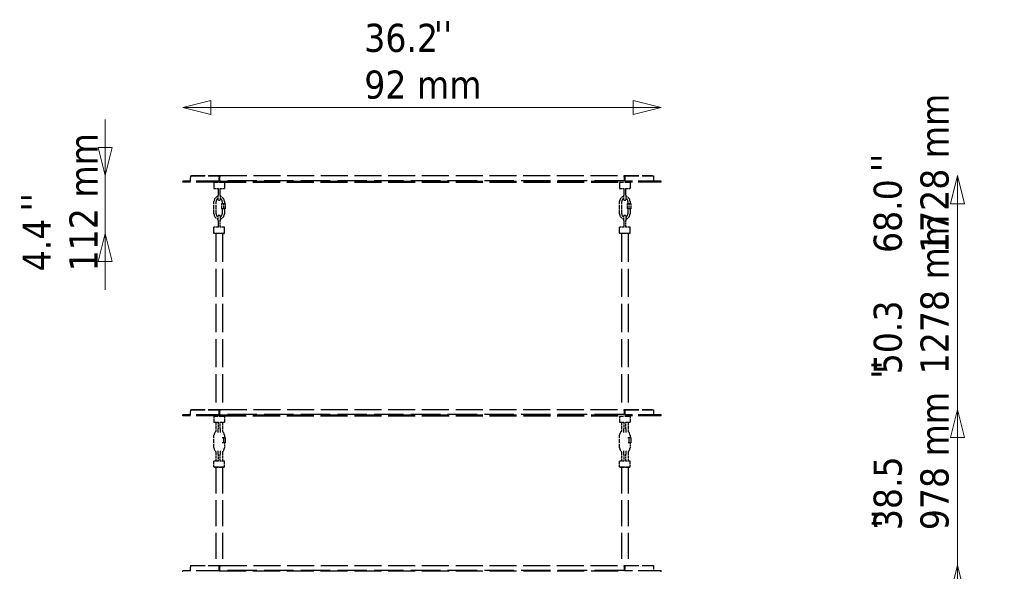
# Model space of a CAD drawing. Header units: millimetres. Extents: x 578 to 4821, y 202 to 3627.
# Tile 3 of 4: x 622 to 2515, y 2566 to 3627. Entities that reach past the tile are written whole.
import ezdxf

# ---------------------------------------------------------------- set-up
doc = ezdxf.new("R2010")
doc.units = ezdxf.units.MM
doc.header["$LTSCALE"] = 18
doc.linetypes.add('DASHED', pattern=[0.2068, 0.1655, -0.0413])
for name, color, linetype, lineweight in [('Symbol (ISO)', 7, 'Continuous', 50), ('Widoczne (ISO)', 7, 'Continuous', 50), ('Wymiar (ISO)', 7, 'Continuous', 18)]:
    doc.layers.add(name, color=color, linetype=linetype, lineweight=lineweight)
doc.styles.add('Tekst notatki (ISO)', font='tahoma.ttf')
doc.dimstyles.new('Domyślne (ISO)', dxfattribs={"dimscale": 18, "dimtxt": 3, "dimasz": 3, "dimexe": 3.175, "dimexo": 0, "dimgap": 0.762, "dimtad": 1, "dimdec": 1, "dimlfac": 0.03937, "dimrnd": 1e-08, "dimzin": 0, "dimdsep": 46, "dimtxsty": 'Tekst notatki (ISO)', "dimblk": 'Filled-1', "dimcen": 0.09, "dimdle": 10, "dimse1": 1, "dimse2": 1, "dimclrd": 256, "dimclre": 256, "dimclrt": 256, "dimadec": 0, "dimazin": 0, "dimtfac": 0.666667, "dimtmove": 0, "dimatfit": 3, "dimfxl": 1, "dimtolj": 1, "dimlwd": 15, "dimlwe": 15, "dimarcsym": 0})

# ---------------------------------------------------------------- blocks, each defined once
blk = doc.blocks.new('Filled-1')
at = {"color": 0}
for p, q in [((0, 0), (-1, 0.25)), ((-1, 0.25), (-1, -0.25)), ((-1, 0), (0, 0)), ((-1, -0.25), (0, 0))]:
    blk.add_line(p, q, dxfattribs=at)
at = {"color": 0, "flags": 128}
blk.add_lwpolyline([(-1, -0.25), (0, 0), (-1, 0.25), (-1, -0.25)], dxfattribs=at)
at = {"color": 0}
blk.add_solid([(-1, -0.25), (0, 0), (-1, 0.25), (-1, -0.25)], dxfattribs=at)
blk = doc.blocks.new('*D10')
at = {"layer": 'Defpoints', "color": 0, "transparency": 16777216}
for p in [(1784.7, 2577.1), (2425.6, 2577.1), (2029.6, 1599.1)]:
    blk.add_point(p, dxfattribs=at)
at = {"layer": 'Wymiar (ISO)', "lineweight": 15, "transparency": 16777216}
for p, q in [((2425.6, 2577.1), (2425.6, 2921.1)), ((2425.6, 1653.1), (2425.6, 2523.1))]:
    blk.add_line(p, q, dxfattribs=at)
at = {"layer": 'Wymiar (ISO)', "lineweight": 15, "transparency": 16777216, "xscale": 54, "yscale": 54, "zscale": 54}
for p, rotation in [((2425.6, 2577.1), 90), ((2425.6, 1599.1), 270)]:
    blk.add_blockref('Filled-1', p, dxfattribs=dict(at, rotation=rotation))
at = {"layer": 'Wymiar (ISO)', "lineweight": 18, "transparency": 16777216, "insert": (2264.2, 2644.9), "char_height": 54, "attachment_point": 1, "rotation": 90, "style": 'Tekst notatki (ISO)'}
blk.add_mtext('\\A1;38.5\\P978 mm', dxfattribs=at)
blk = doc.blocks.new('*D11')
at = {"layer": 'Defpoints', "color": 0, "transparency": 16777216}
for p in [(1784.7, 2877.1), (2425.6, 2877.1), (2029.6, 1599.1)]:
    blk.add_point(p, dxfattribs=at)
at = {"layer": 'Wymiar (ISO)', "lineweight": 15, "transparency": 16777216}
for p, q in [((2425.6, 2877.1), (2425.6, 3255.9)), ((2425.6, 1653.1), (2425.6, 2823.1))]:
    blk.add_line(p, q, dxfattribs=at)
at = {"layer": 'Wymiar (ISO)', "lineweight": 15, "transparency": 16777216, "xscale": 54, "yscale": 54, "zscale": 54}
for p, rotation in [((2425.6, 2877.1), 90), ((2425.6, 1599.1), 270)]:
    blk.add_blockref('Filled-1', p, dxfattribs=dict(at, rotation=rotation))
at = {"layer": 'Wymiar (ISO)', "lineweight": 18, "transparency": 16777216, "insert": (2264.3, 2944.9), "char_height": 54, "attachment_point": 1, "rotation": 90, "style": 'Tekst notatki (ISO)'}
blk.add_mtext('\\A1;50.3\\P1278 mm', dxfattribs=at)
blk = doc.blocks.new('*D12')
at = {"layer": 'Defpoints', "color": 0, "transparency": 16777216}
for p in [(1784.7, 3327.1), (2425.6, 3327.1), (2029.6, 1599.1)]:
    blk.add_point(p, dxfattribs=at)
at = {"layer": 'Wymiar (ISO)', "lineweight": 15, "transparency": 16777216}
blk.add_line((2425.6, 1653.1), (2425.6, 3273.1), dxfattribs=at)
at = {"layer": 'Wymiar (ISO)', "lineweight": 15, "transparency": 16777216, "xscale": 54, "yscale": 54, "zscale": 54}
for p, rotation in [((2425.6, 3327.1), 90), ((2425.6, 1599.1), 270)]:
    blk.add_blockref('Filled-1', p, dxfattribs=dict(at, rotation=rotation))
at = {"layer": 'Wymiar (ISO)', "lineweight": 18, "transparency": 16777216, "insert": (2264.2, 3178.3), "char_height": 54, "attachment_point": 1, "rotation": 90, "style": 'Tekst notatki (ISO)'}
blk.add_mtext('\\A1;68.0\\P1728 mm', dxfattribs=at)
blk = doc.blocks.new('*D14')
at = {"layer": 'Defpoints', "color": 0, "transparency": 16777216}
for p in [(935.7, 3458.3), (935.7, 3316.6), (1855.7, 3314.6)]:
    blk.add_point(p, dxfattribs=at)
at = {"layer": 'Wymiar (ISO)', "lineweight": 15, "transparency": 16777216}
blk.add_line((1801.7, 3458.3), (989.7, 3458.3), dxfattribs=at)
at = {"layer": 'Wymiar (ISO)', "lineweight": 15, "transparency": 16777216, "xscale": 54, "yscale": 54, "zscale": 54, "rotation": 180}
blk.add_blockref('Filled-1', (935.7, 3458.3), dxfattribs=at)
at = {"layer": 'Wymiar (ISO)', "lineweight": 15, "transparency": 16777216, "xscale": 54, "yscale": 54, "zscale": 54}
blk.add_blockref('Filled-1', (1855.7, 3458.3), dxfattribs=at)
at = {"layer": 'Wymiar (ISO)', "lineweight": 18, "transparency": 16777216, "insert": (1284.7, 3619.3), "char_height": 54, "attachment_point": 1, "style": 'Tekst notatki (ISO)'}
blk.add_mtext('\\A1;36.2\\P92 mm', dxfattribs=at)
blk = doc.blocks.new('*D15')
at = {"layer": 'Defpoints', "color": 0, "transparency": 16777216}
for p in [(786.6, 3327.1), (1006.7, 3327.1), (996.7, 3215.6)]:
    blk.add_point(p, dxfattribs=at)
at = {"layer": 'Wymiar (ISO)', "lineweight": 15, "transparency": 16777216}
for p, q in [((786.6, 3381.1), (786.6, 3435.1)), ((786.6, 3215.6), (786.6, 3327.1)), ((786.6, 3161.6), (786.6, 3107.6))]:
    blk.add_line(p, q, dxfattribs=at)
at = {"layer": 'Wymiar (ISO)', "lineweight": 15, "transparency": 16777216, "xscale": 54, "yscale": 54, "zscale": 54}
for p, rotation in [((786.6, 3327.1), 270), ((786.6, 3215.6), 90)]:
    blk.add_blockref('Filled-1', p, dxfattribs=dict(at, rotation=rotation))
at = {"layer": 'Wymiar (ISO)', "lineweight": 18, "transparency": 16777216, "insert": (627.7, 3143), "char_height": 54, "attachment_point": 1, "rotation": 90, "style": 'Tekst notatki (ISO)'}
blk.add_mtext('\\A1;4.4\\P112 mm', dxfattribs=at)

msp = doc.modelspace()

# ---------------------------------------------------------------- linework, layer by layer
at = {"layer": 'Widoczne (ISO)', "linetype": 'DASHED', "lineweight": 25, "ltscale": 14.769469}
for p, q in [((1005.71, 3316.65), (935.71, 3316.65)), ((1005.71, 3314.65), (935.71, 3314.65)), ((1855.71, 3316.65), (1785.71, 3316.65)), ((1855.71, 3314.65), (1785.71, 3314.65)), ((1005.71, 2866.65), (935.71, 2866.65)), ((1005.71, 2864.65), (935.71, 2864.65)), ((1855.71, 2866.65), (1785.71, 2866.65)), ((1855.71, 2864.65), (1785.71, 2864.65)), ((1005.71, 2566.65), (935.71, 2566.65)), ((1855.71, 2566.65), (1785.71, 2566.65))]:
    msp.add_line(p, q, dxfattribs=at)
at = {"layer": 'Widoczne (ISO)', "linetype": 'DASHED', "lineweight": 25, "ltscale": 0.211431}
for p, q in [((935.71, 3314.65), (935.71, 3316.65)), ((1855.71, 3314.65), (1855.71, 3316.65)), ((935.71, 2864.65), (935.71, 2866.65)), ((1855.71, 2864.65), (1855.71, 2866.65)), ((935.71, 2564.65), (935.71, 2566.65)), ((1855.71, 2564.65), (1855.71, 2566.65))]:
    msp.add_line(p, q, dxfattribs=at)
at = {"layer": 'Widoczne (ISO)', "linetype": 'DASHED', "lineweight": 25, "ltscale": 9.137366}
for p, q in [((950.71, 3326.65), (1005.71, 3326.65)), ((1785.71, 3326.65), (1840.71, 3326.65)), ((950.71, 2876.65), (1005.71, 2876.65)), ((1785.71, 2876.65), (1840.71, 2876.65)), ((950.71, 2576.65), (1005.71, 2576.65)), ((1785.71, 2576.65), (1840.71, 2576.65))]:
    msp.add_line(p, q, dxfattribs=at)
at = {"layer": 'Widoczne (ISO)', "linetype": 'DASHED', "lineweight": 25, "ltscale": 0.317196}
for p, q in [((950.71, 3326.65), (950.71, 3323.65)), ((950.71, 2876.65), (950.71, 2873.65)), ((950.71, 2576.65), (950.71, 2573.65))]:
    msp.add_line(p, q, dxfattribs=at)
at = {"layer": 'Widoczne (ISO)', "linetype": 'DASHED', "lineweight": 25, "ltscale": 0.713816}
for p, q in [((950.71, 3316.65), (950.71, 3323.4)), ((950.71, 2866.65), (950.71, 2873.4)), ((950.71, 2566.65), (950.71, 2573.4))]:
    msp.add_line(p, q, dxfattribs=at)
at = {"layer": 'Widoczne (ISO)', "linetype": 'DASHED', "lineweight": 25, "ltscale": 8.834781}
for p, q in [((952.21, 3327.15), (1005.21, 3327.15)), ((1786.21, 3327.15), (1839.21, 3327.15)), ((952.21, 2877.15), (1005.21, 2877.15)), ((1786.21, 2877.15), (1839.21, 2877.15)), ((952.21, 2577.15), (1005.21, 2577.15)), ((1786.21, 2577.15), (1839.21, 2577.15))]:
    msp.add_line(p, q, dxfattribs=at)
at = {"layer": 'Widoczne (ISO)', "linetype": 'DASHED', "lineweight": 25, "ltscale": 0.052783}
for p, q in [((952.21, 3326.65), (952.21, 3327.15)), ((1005.71, 3326.65), (1005.71, 3327.15)), ((1022.1, 3317.15), (1022.1, 3316.65)), ((1058.54, 3316.65), (1058.54, 3317.15)), ((1732.88, 3317.15), (1732.88, 3316.65)), ((1744.26, 3316.65), (1744.26, 3317.15)), ((1744.97, 3317.15), (1744.97, 3316.65)), ((1769.32, 3316.65), (1769.32, 3317.15)), ((1785.71, 3327.15), (1785.71, 3326.65)), ((1839.21, 3326.65), (1839.21, 3327.15)), ((952.21, 2876.65), (952.21, 2877.15)), ((1005.71, 2876.65), (1005.71, 2877.15)), ((1022.1, 2867.15), (1022.1, 2866.65)), ((1058.54, 2866.65), (1058.54, 2867.15)), ((1732.88, 2867.15), (1732.88, 2866.65)), ((1744.26, 2866.65), (1744.26, 2867.15)), ((1744.97, 2867.15), (1744.97, 2866.65)), ((1769.32, 2866.65), (1769.32, 2867.15)), ((1785.71, 2877.15), (1785.71, 2876.65)), ((1839.21, 2876.65), (1839.21, 2877.15)), ((952.21, 2576.65), (952.21, 2577.15)), ((1005.71, 2576.65), (1005.71, 2577.15)), ((1785.71, 2577.15), (1785.71, 2576.65)), ((1839.21, 2576.65), (1839.21, 2577.15)), ((1022.1, 2567.15), (1022.1, 2566.65)), ((1058.54, 2566.65), (1058.54, 2567.15)), ((1732.88, 2567.15), (1732.88, 2566.65)), ((1744.26, 2566.65), (1744.26, 2567.15)), ((1744.97, 2567.15), (1744.97, 2566.65)), ((1769.32, 2566.65), (1769.32, 2567.15))]:
    msp.add_line(p, q, dxfattribs=at)
at = {"layer": 'Widoczne (ISO)', "linetype": 'DASHED', "lineweight": 25, "ltscale": 0.149475}
for p, q in [((996.71, 3314.65), (995.71, 3313.65)), ((1014.71, 3314.65), (1015.71, 3313.65)), ((1776.71, 3314.65), (1775.71, 3313.65)), ((1794.71, 3314.65), (1795.71, 3313.65)), ((996.71, 3215.65), (995.71, 3216.65)), ((1014.71, 3215.65), (1015.71, 3216.65)), ((1776.71, 3215.65), (1775.71, 3216.65)), ((1794.71, 3215.65), (1795.71, 3216.65)), ((996.71, 2864.65), (995.71, 2863.65)), ((1014.71, 2864.65), (1015.71, 2863.65)), ((1776.71, 2864.65), (1775.71, 2863.65)), ((1794.71, 2864.65), (1795.71, 2863.65)), ((996.71, 2765.65), (995.71, 2766.65)), ((1014.71, 2765.65), (1015.71, 2766.65)), ((1776.71, 2765.65), (1775.71, 2766.65)), ((1794.71, 2765.65), (1795.71, 2766.65))]:
    msp.add_line(p, q, dxfattribs=at)
at = {"layer": 'Widoczne (ISO)', "linetype": 'DASHED', "lineweight": 25, "ltscale": 3.322615}
for p, q in [((1015.71, 3313.65), (995.71, 3313.65)), ((1795.71, 3313.65), (1775.71, 3313.65)), ((995.71, 3216.65), (1015.71, 3216.65)), ((1775.71, 3216.65), (1795.71, 3216.65)), ((1015.71, 2863.65), (995.71, 2863.65)), ((1795.71, 2863.65), (1775.71, 2863.65)), ((995.71, 2766.65), (1015.71, 2766.65)), ((1775.71, 2766.65), (1795.71, 2766.65))]:
    msp.add_line(p, q, dxfattribs=at)
at = {"layer": 'Widoczne (ISO)', "linetype": 'DASHED', "lineweight": 25, "ltscale": 1.163318}
for p, q in [((995.71, 3313.65), (995.71, 3302.65)), ((1015.71, 3313.65), (1015.71, 3302.65)), ((1775.71, 3313.65), (1775.71, 3302.65)), ((1795.71, 3313.65), (1795.71, 3302.65)), ((995.71, 3216.65), (995.71, 3227.65)), ((1015.71, 3216.65), (1015.71, 3227.65)), ((1775.71, 3216.65), (1775.71, 3227.65)), ((1795.71, 3216.65), (1795.71, 3227.65)), ((995.71, 2863.65), (995.71, 2852.65)), ((1015.71, 2863.65), (1015.71, 2852.65)), ((1775.71, 2863.65), (1775.71, 2852.65)), ((1795.71, 2863.65), (1795.71, 2852.65)), ((995.71, 2766.65), (995.71, 2777.65)), ((1015.71, 2766.65), (1015.71, 2777.65)), ((1775.71, 2766.65), (1775.71, 2777.65)), ((1795.71, 2766.65), (1795.71, 2777.65))]:
    msp.add_line(p, q, dxfattribs=at)
at = {"layer": 'Widoczne (ISO)', "linetype": 'DASHED', "lineweight": 25, "ltscale": 0.083467}
for p, q in [((1005.21, 3327.15), (1005.71, 3327.15)), ((1785.71, 3327.15), (1786.21, 3327.15)), ((1005.21, 2877.15), (1005.71, 2877.15)), ((1785.71, 2877.15), (1786.21, 2877.15)), ((1005.21, 2577.15), (1005.71, 2577.15)), ((1785.71, 2577.15), (1786.21, 2577.15))]:
    msp.add_line(p, q, dxfattribs=at)
at = {"layer": 'Widoczne (ISO)', "linetype": 'DASHED', "lineweight": 25, "ltscale": 0.166036}
for p, q in [((1005.71, 3327.15), (1006.71, 3327.15)), ((1006.71, 3325.65), (1005.71, 3325.65)), ((1784.71, 3327.15), (1785.71, 3327.15)), ((1785.71, 3325.65), (1784.71, 3325.65)), ((1005.71, 2877.15), (1006.71, 2877.15)), ((1006.71, 2875.65), (1005.71, 2875.65)), ((1784.71, 2877.15), (1785.71, 2877.15)), ((1785.71, 2875.65), (1784.71, 2875.65)), ((1005.71, 2577.15), (1006.71, 2577.15)), ((1006.71, 2575.65), (1005.71, 2575.65)), ((1784.71, 2577.15), (1785.71, 2577.15)), ((1785.71, 2575.65), (1784.71, 2575.65))]:
    msp.add_line(p, q, dxfattribs=at)
at = {"layer": 'Widoczne (ISO)', "linetype": 'DASHED', "lineweight": 25, "ltscale": 1.057553}
for p, q in [((1005.71, 3316.65), (1005.71, 3326.65)), ((1785.71, 3326.65), (1785.71, 3316.65)), ((1840.71, 3326.65), (1840.71, 3316.65)), ((1010.21, 3273.15), (1010.21, 3263.15)), ((1013.71, 3273.15), (1013.71, 3263.15)), ((1017.21, 3273.15), (1017.21, 3263.15)), ((1790.21, 3273.15), (1790.21, 3263.15)), ((1793.71, 3273.15), (1793.71, 3263.15)), ((1797.21, 3273.15), (1797.21, 3263.15)), ((1005.71, 2866.65), (1005.71, 2876.65)), ((1785.71, 2876.65), (1785.71, 2866.65)), ((1840.71, 2876.65), (1840.71, 2866.65)), ((1013.71, 2823.15), (1013.71, 2813.15)), ((1017.21, 2823.15), (1017.21, 2813.15)), ((1793.71, 2823.15), (1793.71, 2813.15)), ((1797.21, 2823.15), (1797.21, 2813.15)), ((1005.71, 2566.65), (1005.71, 2576.65)), ((1785.71, 2576.65), (1785.71, 2566.65)), ((1840.71, 2576.65), (1840.71, 2566.65))]:
    msp.add_line(p, q, dxfattribs=at)
at = {"layer": 'Widoczne (ISO)', "linetype": 'DASHED', "lineweight": 25, "ltscale": 0.105665}
for p, q in [((1005.71, 3325.15), (1006.71, 3325.15)), ((1784.71, 3325.15), (1785.71, 3325.15)), ((1005.71, 2875.15), (1006.71, 2875.15)), ((1784.71, 2875.15), (1785.71, 2875.15)), ((1005.71, 2575.15), (1006.71, 2575.15)), ((1784.71, 2575.15), (1785.71, 2575.15))]:
    msp.add_line(p, q, dxfattribs=at)
at = {"layer": 'Widoczne (ISO)', "linetype": 'DASHED', "lineweight": 25, "ltscale": 17.461853}
for p, q in [((1005.71, 3316.65), (1785.71, 3316.65)), ((1005.71, 3314.65), (1785.71, 3314.65)), ((1005.71, 2866.65), (1785.71, 2866.65)), ((1005.71, 2864.65), (1785.71, 2864.65)), ((1005.71, 2566.65), (1785.71, 2566.65))]:
    msp.add_line(p, q, dxfattribs=at)
at = {"layer": 'Widoczne (ISO)', "linetype": 'DASHED', "lineweight": 25, "ltscale": 17.417078}
for p, q in [((1006.71, 3327.15), (1784.71, 3327.15)), ((1006.71, 2877.15), (1784.71, 2877.15)), ((1006.71, 2577.15), (1784.71, 2577.15))]:
    msp.add_line(p, q, dxfattribs=at)
at = {"layer": 'Widoczne (ISO)', "linetype": 'DASHED', "lineweight": 25, "ltscale": 0.415239}
for p, q in [((1006.71, 3327.15), (1006.71, 3324.65)), ((1784.71, 3324.65), (1784.71, 3327.15)), ((1006.71, 2877.15), (1006.71, 2874.65)), ((1784.71, 2874.65), (1784.71, 2877.15)), ((1006.71, 2577.15), (1006.71, 2574.65)), ((1784.71, 2574.65), (1784.71, 2577.15))]:
    msp.add_line(p, q, dxfattribs=at)
at = {"layer": 'Widoczne (ISO)', "linetype": 'DASHED', "lineweight": 25, "ltscale": 0.687375}
for p, q in [((1006.71, 3318.15), (1006.71, 3324.65)), ((1784.71, 3324.65), (1784.71, 3318.15)), ((1006.71, 2868.15), (1006.71, 2874.65)), ((1784.71, 2874.65), (1784.71, 2868.15)), ((1006.71, 2568.15), (1006.71, 2574.65)), ((1784.71, 2574.65), (1784.71, 2568.15))]:
    msp.add_line(p, q, dxfattribs=at)
at = {"layer": 'Widoczne (ISO)', "linetype": 'DASHED', "lineweight": 25, "ltscale": 18.951605}
for p, q in [((1783.71, 3317.15), (1007.71, 3317.15)), ((1783.71, 2867.15), (1007.71, 2867.15)), ((1783.71, 2567.15), (1007.71, 2567.15))]:
    msp.add_line(p, q, dxfattribs=at)
at = {"layer": 'Widoczne (ISO)', "linetype": 'DASHED', "lineweight": 25, "ltscale": 1.493558}
for p, q in [((995.71, 3302.65), (1004.13, 3302.65)), ((1007.29, 3302.65), (1015.71, 3302.65)), ((1775.71, 3302.65), (1784.13, 3302.65)), ((1787.29, 3302.65), (1795.71, 3302.65)), ((1004.13, 3227.65), (995.71, 3227.65)), ((1015.71, 3227.65), (1007.29, 3227.65)), ((1784.13, 3227.65), (1775.71, 3227.65)), ((1795.71, 3227.65), (1787.29, 3227.65)), ((995.71, 2852.65), (1004.13, 2852.65)), ((1007.29, 2852.65), (1015.71, 2852.65)), ((1775.71, 2852.65), (1784.13, 2852.65)), ((1787.29, 2852.65), (1795.71, 2852.65)), ((1004.13, 2777.65), (995.71, 2777.65)), ((1015.71, 2777.65), (1007.29, 2777.65)), ((1784.13, 2777.65), (1775.71, 2777.65)), ((1795.71, 2777.65), (1787.29, 2777.65))]:
    msp.add_line(p, q, dxfattribs=at)
at = {"layer": 'Widoczne (ISO)', "linetype": 'DASHED', "lineweight": 25, "ltscale": 1.374849}
for p, q in [((1003.71, 3302.65), (1003.71, 3289.65)), ((1007.71, 3289.65), (1007.71, 3302.65)), ((1783.71, 3302.65), (1783.71, 3289.65)), ((1787.71, 3289.65), (1787.71, 3302.65)), ((1003.71, 3240.65), (1003.71, 3227.65)), ((1007.71, 3227.65), (1007.71, 3240.65)), ((1783.71, 3240.65), (1783.71, 3227.65)), ((1787.71, 3227.65), (1787.71, 3240.65)), ((1003.71, 2852.65), (1003.71, 2839.65)), ((1007.71, 2839.65), (1007.71, 2852.65)), ((1783.71, 2852.65), (1783.71, 2839.65)), ((1787.71, 2839.65), (1787.71, 2852.65)), ((1003.71, 2790.65), (1003.71, 2777.65)), ((1007.71, 2777.65), (1007.71, 2790.65)), ((1783.71, 2790.65), (1783.71, 2777.65)), ((1787.71, 2777.65), (1787.71, 2790.65))]:
    msp.add_line(p, q, dxfattribs=at)
at = {"layer": 'Widoczne (ISO)', "linetype": 'DASHED', "lineweight": 25, "ltscale": 2.538267}
for p, q in [((995.71, 3253.4), (995.71, 3277.4)), ((999.71, 3253.4), (999.71, 3277.4)), ((1775.71, 3253.4), (1775.71, 3277.4)), ((1779.71, 3253.4), (1779.71, 3277.4)), ((995.71, 2803.4), (995.71, 2827.4)), ((1775.71, 2803.4), (1775.71, 2827.4))]:
    msp.add_line(p, q, dxfattribs=at)
at = {"layer": 'Widoczne (ISO)', "linetype": 'DASHED', "lineweight": 25, "ltscale": 1.558392}
for p, q in [((1003.71, 3280.27), (1003.71, 3289.65)), ((1007.71, 3289.65), (1007.71, 3280.27)), ((1783.71, 3280.27), (1783.71, 3289.65)), ((1787.71, 3289.65), (1787.71, 3280.27)), ((1003.71, 3240.65), (1003.71, 3250.03)), ((1007.71, 3250.03), (1007.71, 3240.65)), ((1783.71, 3240.65), (1783.71, 3250.03)), ((1787.71, 3250.03), (1787.71, 3240.65))]:
    msp.add_line(p, q, dxfattribs=at)
at = {"layer": 'Widoczne (ISO)', "linetype": 'DASHED', "lineweight": 25, "ltscale": 0.449403}
for p, q in [((1011.71, 3277.4), (1011.71, 3273.15)), ((1015.71, 3277.4), (1015.71, 3273.15)), ((1791.71, 3277.4), (1791.71, 3273.15)), ((1795.71, 3277.4), (1795.71, 3273.15)), ((1015.71, 2827.4), (1015.71, 2823.15)), ((1795.71, 2827.4), (1795.71, 2823.15))]:
    msp.add_line(p, q, dxfattribs=at)
at = {"layer": 'Widoczne (ISO)', "linetype": 'DASHED', "lineweight": 25, "ltscale": 0.427345}
for p, q in [((1010.21, 3273.15), (1013.71, 3273.15)), ((1013.71, 3263.15), (1010.21, 3263.15)), ((1013.71, 3273.15), (1017.21, 3273.15)), ((1017.21, 3263.15), (1013.71, 3263.15)), ((1790.21, 3273.15), (1793.71, 3273.15)), ((1793.71, 3263.15), (1790.21, 3263.15)), ((1793.71, 3273.15), (1797.21, 3273.15)), ((1797.21, 3263.15), (1793.71, 3263.15)), ((1013.71, 2823.15), (1017.21, 2823.15)), ((1793.71, 2823.15), (1797.21, 2823.15)), ((1017.21, 2813.15), (1013.71, 2813.15)), ((1797.21, 2813.15), (1793.71, 2813.15))]:
    msp.add_line(p, q, dxfattribs=at)
at = {"layer": 'Widoczne (ISO)', "linetype": 'DASHED', "lineweight": 25, "ltscale": 1.031112}
for p, q in [((1011.71, 3263.15), (1011.71, 3253.4)), ((1015.71, 3263.15), (1015.71, 3253.4)), ((1791.71, 3263.15), (1791.71, 3253.4)), ((1795.71, 3263.15), (1795.71, 3253.4)), ((1015.71, 2813.15), (1015.71, 2803.4)), ((1795.71, 2813.15), (1795.71, 2803.4))]:
    msp.add_line(p, q, dxfattribs=at)
at = {"layer": 'Widoczne (ISO)', "linetype": 'DASHED', "lineweight": 25, "ltscale": 2.990344}
for p, q in [((1014.71, 3215.65), (996.71, 3215.65)), ((1794.71, 3215.65), (1776.71, 3215.65)), ((1014.71, 2765.65), (996.71, 2765.65)), ((1794.71, 2765.65), (1776.71, 2765.65))]:
    msp.add_line(p, q, dxfattribs=at)
at = {"layer": 'Widoczne (ISO)', "linetype": 'DASHED', "lineweight": 25, "ltscale": 18.187191}
for p, q in [((999.21, 3215.65), (999.21, 2877.15)), ((1012.21, 3215.65), (1012.21, 2877.15)), ((1779.21, 3215.65), (1779.21, 2877.15)), ((1792.21, 3215.65), (1792.21, 2877.15))]:
    msp.add_line(p, q, dxfattribs=at)
at = {"layer": 'Widoczne (ISO)', "linetype": 'DASHED', "lineweight": 25, "ltscale": 1.866727}
for p, q in [((999.21, 2852.65), (999.21, 2835)), ((1012.21, 2852.65), (1012.21, 2835)), ((1779.21, 2852.65), (1779.21, 2835)), ((1792.21, 2852.65), (1792.21, 2835))]:
    msp.add_line(p, q, dxfattribs=at)
at = {"layer": 'Widoczne (ISO)', "linetype": 'DASHED', "lineweight": 25, "ltscale": 0.844161}
for p, q in [((1003.71, 2832.6), (1003.71, 2839.65)), ((1007.71, 2839.65), (1007.71, 2832.6)), ((1783.71, 2832.6), (1783.71, 2839.65)), ((1787.71, 2839.65), (1787.71, 2832.6)), ((1003.71, 2790.65), (1003.71, 2797.7)), ((1007.71, 2797.7), (1007.71, 2790.65)), ((1783.71, 2790.65), (1783.71, 2797.7)), ((1787.71, 2797.7), (1787.71, 2790.65))]:
    msp.add_line(p, q, dxfattribs=at)
at = {"layer": 'Widoczne (ISO)', "linetype": 'DASHED', "lineweight": 25, "ltscale": 0.260949}
for p, q in [((1011.57, 2823.15), (1013.71, 2823.15)), ((1791.57, 2823.15), (1793.71, 2823.15)), ((1013.71, 2813.15), (1011.57, 2813.15)), ((1793.71, 2813.15), (1791.57, 2813.15))]:
    msp.add_line(p, q, dxfattribs=at)
at = {"layer": 'Widoczne (ISO)', "linetype": 'DASHED', "lineweight": 25, "ltscale": 1.91961}
for p, q in [((999.21, 2795.8), (999.21, 2777.65)), ((1012.21, 2795.8), (1012.21, 2777.65)), ((1779.21, 2795.8), (1779.21, 2777.65)), ((1792.21, 2795.8), (1792.21, 2777.65))]:
    msp.add_line(p, q, dxfattribs=at)
at = {"layer": 'Widoczne (ISO)', "linetype": 'DASHED', "lineweight": 25, "ltscale": 16.879791}
for p, q in [((999.21, 2765.65), (999.21, 2577.15)), ((1012.21, 2765.65), (1012.21, 2577.15)), ((1779.21, 2765.65), (1779.21, 2577.15)), ((1792.21, 2765.65), (1792.21, 2577.15))]:
    msp.add_line(p, q, dxfattribs=at)
at = {"layer": 'Widoczne (ISO)', "linetype": 'DASHED', "lineweight": 25, "ltscale": 0.166036}
for centre, start, end in [((1007.71, 3318.15), 180, 270), ((1783.71, 3318.15), 270, 0), ((1007.71, 2868.15), 180, 270), ((1783.71, 2868.15), 270, 0), ((1007.71, 2568.15), 180, 270), ((1783.71, 2568.15), 270, 0)]:
    msp.add_arc(centre, 1, start, end, dxfattribs=at)
at = {"layer": 'Widoczne (ISO)', "linetype": 'DASHED', "lineweight": 25, "ltscale": 1.448291}
for centre, start, end in [((1005.71, 3277.4), 101.53696, 180), ((1005.71, 3277.4), 0, 78.46304), ((1785.71, 3277.4), 101.53696, 180), ((1785.71, 3277.4), 0, 78.46304), ((1005.71, 3253.4), 180, 258.46304), ((1005.71, 3253.4), 281.53696, 0), ((1785.71, 3253.4), 180, 258.46304), ((1785.71, 3253.4), 281.53696, 0)]:
    msp.add_arc(centre, 10, start, end, dxfattribs=at)
at = {"layer": 'Widoczne (ISO)', "linetype": 'DASHED', "lineweight": 25, "ltscale": 0.781057}
for centre, start, end in [((1005.71, 3277.4), 109.47122, 180), ((1005.71, 3277.4), 0, 70.52878), ((1785.71, 3277.4), 109.47122, 180), ((1785.71, 3277.4), 0, 70.52878), ((1005.71, 3253.4), 180, 250.52878), ((1005.71, 3253.4), 289.47122, 0), ((1785.71, 3253.4), 180, 250.52878), ((1785.71, 3253.4), 289.47122, 0)]:
    msp.add_arc(centre, 6, start, end, dxfattribs=at)
at = {"layer": 'Widoczne (ISO)', "linetype": 'DASHED', "lineweight": 25, "ltscale": 0.074583}
for centre, start, end in [((1004.21, 3280.27), 180, 260.91528), ((1007.21, 3280.27), 279.08472, 0), ((1784.21, 3280.27), 180, 260.91528), ((1787.21, 3280.27), 279.08472, 0), ((1004.21, 3250.03), 99.08472, 180), ((1007.21, 3250.03), 0, 80.91528), ((1784.21, 3250.03), 99.08472, 180), ((1787.21, 3250.03), 0, 80.91528)]:
    msp.add_arc(centre, 0.5, start, end, dxfattribs=at)
at = {"layer": 'Widoczne (ISO)', "linetype": 'DASHED', "lineweight": 25, "ltscale": 0.335299}
for centre, start, end in [((1005.71, 3289.65), 260.91528, 279.08472), ((1785.71, 3289.65), 260.91528, 279.08472), ((1005.71, 3240.65), 80.91528, 99.08472), ((1785.71, 3240.65), 80.91528, 99.08472)]:
    msp.add_arc(centre, 10, start, end, dxfattribs=at)
at = {"layer": 'Widoczne (ISO)', "linetype": 'DASHED', "lineweight": 25, "ltscale": 0.912879}
for centre, start, end in [((1005.71, 2827.4), 130.5416, 180), ((1005.71, 2827.4), 0, 49.4584), ((1785.71, 2827.4), 130.5416, 180), ((1785.71, 2827.4), 0, 49.4584), ((1005.71, 2803.4), 180, 229.4584), ((1005.71, 2803.4), 310.5416, 0), ((1785.71, 2803.4), 180, 229.4584), ((1785.71, 2803.4), 310.5416, 0)]:
    msp.add_arc(centre, 10, start, end, dxfattribs=at)

# ---------------------------------------------------------------- texts
at = {"layer": 'Symbol (ISO)', "insert": (1418.55, 3624.4), "char_height": 54, "attachment_point": 1, "style": 'Tekst notatki (ISO)'}
msp.add_mtext("\\fTahoma|b0|i0;''", dxfattribs=at)
at = {"layer": 'Symbol (ISO)', "char_height": 54, "attachment_point": 1, "rotation": 90, "style": 'Tekst notatki (ISO)'}
for insert in [(2259.35, 3334), (624.88, 3258.21), (2259.82, 2936.25), (2260.26, 2649.42)]:
    msp.add_mtext("\\fTahoma|b0|i0;''", dxfattribs=dict(at, insert=insert))

# ---------------------------------------------------------------- dimensions: what is measured, and where the dimension line sits
at = {"layer": 'Wymiar (ISO)', "lineweight": 18}
for base, p1, p2, angle, text, override, picture, middle in [((935.71, 3458.32), (1855.71, 3314.65), (935.71, 3316.65), 180, '<>\\P92 mm', {"dimgap": 0.762, "dimdec": 1, "dimlfac": 0.03937, "dimpost": '\\X', "dimse1": 1, "dimse2": 1, "dimtol": 0, "dimlim": 0, "dimtp": 0, "dimtm": 0, "dimtdec": 2, "dimtofl": 0, "dimatfit": 1, "dimtvp": -0.25}, '*D14', (1395.71, 3458.32)), ((2425.57, 3327.15), (2029.57, 1599.06), (1784.71, 3327.15), 270, '<>\\P1728 mm', {"dimgap": 0.762, "dimdec": 1, "dimlfac": 0.03937, "dimpost": '\\X', "dimse1": 1, "dimse2": 1, "dimtol": 0, "dimlim": 0, "dimtp": 0, "dimtm": 0, "dimtdec": 2, "dimtofl": 0, "dimatfit": 1, "dimtvp": -0.25}, '*D12', (2425.57, 3326.94)), ((786.61, 3327.15), (996.71, 3215.65), (1006.71, 3327.15), 270, '<>\\P112 mm', {"dimgap": 0.762, "dimdec": 1, "dimlfac": 0.03937, "dimpost": '\\X', "dimse1": 1, "dimse2": 1, "dimtol": 0, "dimlim": 0, "dimtp": 0, "dimtm": 0, "dimtdec": 2, "dimtofl": 1, "dimatfit": 1, "dimtvp": -0.25}, '*D15', (786.61, 3271.4)), ((2425.57, 2877.15), (2029.57, 1599.06), (1784.71, 2877.15), 270, '<>\\P1278 mm', {"dimgap": 0.762, "dimdec": 1, "dimlfac": 0.03937, "dimpost": '\\X', "dimse1": 1, "dimse2": 1, "dimtol": 0, "dimlim": 0, "dimtp": 0, "dimtm": 0, "dimtdec": 2, "dimtofl": 0, "dimatfit": 2, "dimtvp": -0.25}, '*D11', (2425.57, 3093.52)), ((2425.57, 2577.15), (2029.57, 1599.06), (1784.71, 2577.15), 270, '<>\\P978 mm', {"dimgap": 0.762, "dimdec": 1, "dimlfac": 0.03937, "dimpost": '\\X', "dimse1": 1, "dimse2": 1, "dimtol": 0, "dimlim": 0, "dimtp": 0, "dimtm": 0, "dimtdec": 2, "dimtofl": 0, "dimatfit": 2, "dimtvp": -0.25}, '*D10', (2425.57, 2776.13))]:
    dim = msp.add_linear_dim(base=base, p1=p1, p2=p2, angle=angle, text=text, dimstyle='Domyślne (ISO)', override=override, dxfattribs=at)
    dim.commit()
    dim.dimension.update_dxf_attribs({"geometry": picture, "text_midpoint": middle, "dimtype": 160})

doc.saveas('drawing.dxf')
